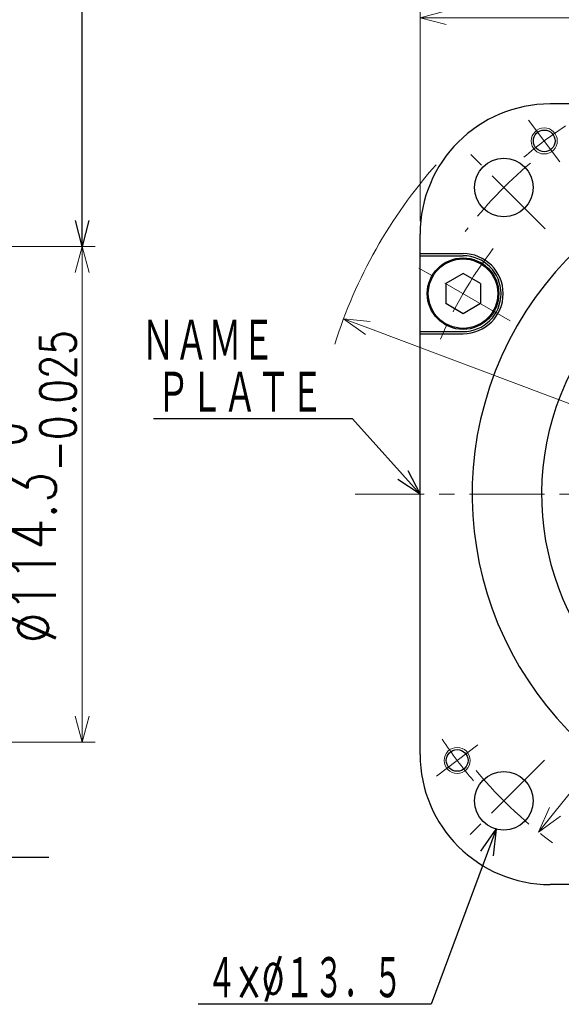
# Model space of a CAD drawing. Header units: millimetres. Extents: x 0 to 1300, y 0 to 891.
# Tile 119 of 132: x 673 to 798, y 504 to 732. Entities that reach past the tile are written whole.
import ezdxf

# ---------------------------------------------------------------- set-up
doc = ezdxf.new("R2010")
doc.units = ezdxf.units.MM
doc.header["$LTSCALE"] = 0.545669
doc.linetypes.add('CENTER', pattern=[50.8, 31.75, -6.35, 6.35, -6.35])
doc.layers.add('NoLayerName_001', color=7, linetype='Continuous')
doc.styles.get("Standard").update_dxf_attribs({"font": 'txt', "bigfont": 'extfont2'})
doc.dimstyles.get("Standard").update_dxf_attribs({"dimtxt": 2.5, "dimasz": 2.5, "dimexe": 1, "dimexo": 1, "dimtad": 1, "dimdec": 3, "dimzin": 0, "dimdsep": 46, "dimtxsty": 'Standard', "dimcen": 2.5, "dimadec": 3, "dimazin": 0, "dimtfac": 0.75, "dimtdec": 3, "dimtmove": 0, "dimatfit": 3, "dimfxl": 1, "dimarcsym": 0})

# ---------------------------------------------------------------- blocks, each defined once
blk = doc.blocks.new('_OPEN30')
at = {"color": 0, "linetype": 'ByBlock', "lineweight": -2}
for p, q in [((-1, 0.267949), (0, 0)), ((0, 0), (-1, -0.267949)), ((0, 0), (-1, 0))]:
    blk.add_line(p, q, dxfattribs=at)
blk = doc.blocks.new('*D122')
at = {"layer": 'Defpoints', "color": 0}
for p in [(747.34, 662.54), (962.66, 581.66)]:
    blk.add_point(p, dxfattribs=at)
at = {"layer": 'NoLayerName_001', "color": 0, "linetype": 'Continuous', "lineweight": 13}
blk.add_line((957.04, 583.77), (752.96, 660.43), dxfattribs=at)
at = {"layer": 'NoLayerName_001', "color": 0, "lineweight": 13, "xscale": 6, "yscale": 6, "zscale": 6}
for p, rotation in [((747.34, 662.54), 159.4127796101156), ((962.66, 581.66), 339.4127796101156)]:
    blk.add_blockref('_OPEN30', p, dxfattribs=dict(at, rotation=rotation))
at = {"layer": 'NoLayerName_001', "color": 0, "lineweight": 13, "insert": (930.22, 603.83), "char_height": 10.5, "attachment_point": 5, "rotation": 339.4128}
blk.add_mtext('\\W0.8000;%%c２３０', dxfattribs=at)
blk = doc.blocks.new('*D125')
at = {"layer": 'Defpoints', "color": 0}
for p in [(917.69, 700.01), (792.31, 544.19)]:
    blk.add_point(p, dxfattribs=at)
at = {"layer": 'NoLayerName_001', "color": 0, "linetype": 'Continuous', "lineweight": 13}
blk.add_line((913.93, 695.34), (796.07, 548.87), dxfattribs=at)
at = {"layer": 'NoLayerName_001', "color": 0, "lineweight": 13, "xscale": 6, "yscale": 6, "zscale": 6}
for p, rotation in [((917.69, 700.01), 51.17740346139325), ((792.31, 544.19), 231.1774034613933)]:
    blk.add_blockref('_OPEN30', p, dxfattribs=dict(at, rotation=rotation))
at = {"layer": 'NoLayerName_001', "color": 0, "lineweight": 13, "insert": (889.92, 680.35), "char_height": 10.5, "attachment_point": 5, "rotation": 51.1774}
blk.add_mtext('\\W0.8000;%%c２００', dxfattribs=at)
blk = doc.blocks.new('*D131')
at = {"layer": 'Defpoints', "color": 0}
for p in [(555.2, 679.25), (687.1, 679.25), (555.2, 564.95)]:
    blk.add_point(p, dxfattribs=at)
at = {"layer": 'NoLayerName_001', "color": 0, "linetype": 'Continuous', "lineweight": 13}
for p, q in [((558.2, 679.25), (690.1, 679.25)), ((687.1, 570.95), (687.1, 673.25)), ((558.2, 564.95), (690.1, 564.95))]:
    blk.add_line(p, q, dxfattribs=at)
at = {"layer": 'NoLayerName_001', "color": 0, "lineweight": 13, "xscale": 6, "yscale": 6, "zscale": 6}
for p, rotation in [((687.1, 679.25), 90), ((687.1, 564.95), 270)]:
    blk.add_blockref('_OPEN30', p, dxfattribs=dict(at, rotation=rotation))
at = {"layer": 'NoLayerName_001', "color": 0, "lineweight": 13, "insert": (675.8, 623.79), "char_height": 10.5, "attachment_point": 5, "rotation": 90}
blk.add_mtext('\\A1;\\W0.8000;%%c114.3{\\H8.202600;\\S 0^ -0.025;}', dxfattribs=at)
blk = doc.blocks.new('*D141')
at = {"layer": 'Defpoints', "color": 0}
for p in [(945, 731.99), (765, 682.1), (945, 682.1)]:
    blk.add_point(p, dxfattribs=at)
at = {"layer": 'NoLayerName_001', "color": 0, "linetype": 'Continuous', "lineweight": 13}
for p, q in [((765, 685.1), (765, 734.99)), ((945, 685.1), (945, 734.99)), ((771, 731.99), (939, 731.99))]:
    blk.add_line(p, q, dxfattribs=at)
at = {"layer": 'NoLayerName_001', "color": 0, "lineweight": 13, "xscale": 6, "yscale": 6, "zscale": 6, "rotation": 180}
blk.add_blockref('_OPEN30', (765, 731.99), dxfattribs=at)
at = {"layer": 'NoLayerName_001', "color": 0, "lineweight": 13, "xscale": 6, "yscale": 6, "zscale": 6}
blk.add_blockref('_OPEN30', (945, 731.99), dxfattribs=at)
at = {"layer": 'NoLayerName_001', "color": 0, "lineweight": 13, "insert": (855, 741.74), "char_height": 10.5, "attachment_point": 5}
blk.add_mtext('\\W0.8000;□180', dxfattribs=at)

msp = doc.modelspace()

# ---------------------------------------------------------------- linework, layer by layer
at = {"layer": 'NoLayerName_001', "color": 7, "linetype": 'Continuous', "lineweight": 25}
for p, q in [((915, 712.1024), (795, 712.1024)), ((765, 562.1024), (765, 682.1024)), ((765, 677.6024), (774.8927, 677.6024)), ((765, 677.1024), (774.8927, 677.1024)), ((774.8927, 672.9712), (770.8927, 670.6618)), ((778.8927, 670.6618), (774.8927, 672.9712)), ((770.8927, 670.6618), (770.8927, 666.043)), ((778.8927, 670.6618), (778.8927, 666.043)), ((774.8927, 663.7336), (770.8927, 666.043)), ((778.8927, 666.043), (774.8927, 663.7336)), ((765, 659.6024), (774.8927, 659.6024)), ((765, 659.1024), (774.8927, 659.1024)), ((915, 532.1024), (795, 532.1024))]:
    msp.add_line(p, q, dxfattribs=at)
at = {"layer": 'NoLayerName_001', "color": 4, "linetype": 'CENTER', "lineweight": 13}
for p, q in [((797.2258, 698.7714), (790.004, 708.355)), ((793.8353, 683.2671), (774.7434, 702.359)), ((785.718, 662.1024), (764.0673, 674.6024)), ((960, 622.1024), (750, 622.1024)), ((778.331, 564.3281), (768.7474, 557.1064)), ((793.6887, 560.7911), (774.7434, 541.8458))]:
    msp.add_line(p, q, dxfattribs=at)
at = {"layer": 'NoLayerName_001', "color": 4, "linetype": 'Continuous', "lineweight": 13}
for centre in [(793.6149, 703.5632), (773.5392, 560.7172)]:
    msp.add_circle(centre, 3, dxfattribs=at)
at = {"layer": 'NoLayerName_001', "color": 7, "linetype": 'Continuous', "lineweight": 25}
for centre, radius in [((793.6149, 703.5632), 2.5), ((784.2893, 692.8131), 6.75), ((774.8927, 668.3524), 8.25), ((774.8927, 668.3524), 8), ((773.5392, 560.7172), 2.5), ((784.2893, 551.3917), 6.75)]:
    msp.add_circle(centre, radius, dxfattribs=at)
for centre, radius, start, end in [((795, 682.1024), 30, 90, 180), ((855, 622.1024), 78, 67.804037, 331.832586), ((855, 622.1024), 62, 67.804037, 47.434535), ((774.8927, 668.3524), 9.25, 270, 90), ((774.8927, 668.3524), 8.75, 270, 90), ((795, 562.1024), 30, 180, 270)]:
    msp.add_arc(centre, radius, start, end, dxfattribs=at)
at = {"layer": 'NoLayerName_001', "color": 4, "linetype": 'CENTER', "lineweight": 13}
for radius, start, end in [(102, 123.629174, 130.370826), (100, 130.209625, 142.740816), (92.5, 142.251424, 157.748576), (102, 213.629174, 220.370826), (100, 219.599977, 234.464561)]:
    msp.add_arc((855, 622.1024), radius, start, end, dxfattribs=at)
at = {"layer": 'NoLayerName_001', "color": 4, "linetype": 'Continuous', "lineweight": 13}
msp.add_arc((855, 622.1024), 115, 138.652751, 162.486287, dxfattribs=at)

# ---------------------------------------------------------------- texts
at = {"layer": 'NoLayerName_001', "color": 3, "lineweight": 13, "insert": (700.7537, 652.1024), "char_height": 10.5, "attachment_point": 7}
msp.add_mtext('\\A1;\\W0.6667;ＮＡＭＥ', dxfattribs=at)
at = {"layer": 'NoLayerName_001', "color": 3, "linetype": 'Continuous', "lineweight": 13, "char_height": 10.5, "attachment_point": 9, "line_spacing_factor": 0.6}
for s, insert in [('\\A1;\\W0.6667;ＰＬＡＴＥ', (742.7537, 640.1024)), ('\\A1;\\W0.5882;４×%%c１３．５', (760.95, 505.1024))]:
    msp.add_mtext(s, dxfattribs=dict(at, insert=insert))

# ---------------------------------------------------------------- dimensions: what is measured, and where the dimension line sits
at = {"layer": 'NoLayerName_001', "color": 3, "linetype": 'Continuous', "lineweight": 13}
dim = msp.add_linear_dim(base=(945, 731.9867), p1=(765, 682.1024), p2=(945, 682.1024), text='\\W0.8000;<>', dimstyle='Standard', override={"dimtxt": 10.5, "dimasz": 6, "dimexe": 3, "dimexo": 3, "dimgap": 3, "dimdec": 0, "dimzin": 8, "dimpost": '□<>', "dimblk": 'OPEN30', "dimclrd": 0, "dimclre": 0, "dimclrt": 0, "dimtp": 0, "dimtm": 0, "dimlwd": 13, "dimlwe": 13}, dxfattribs=at)
dim.commit()
dim.dimension.update_dxf_attribs({"geometry": '*D141', "text_midpoint": (855, 731.9867), "dimtype": 160})
for p1, p2, text, override, picture, middle in [((792.3089, 544.1933), (917.6911, 700.0115), '\\W0.8000;%%c２００', {"dimtxt": 10.5, "dimasz": 6, "dimgap": 2.999996, "dimdec": 0, "dimzin": 8, "dimpost": '%%c<>', "dimblk": 'OPEN30', "dimcen": 0, "dimse1": 1, "dimse2": 1, "dimclrd": 0, "dimclre": 0, "dimclrt": 0, "dimtp": 0, "dimtm": 0, "dimatfit": 2, "dimlwd": 13, "dimlwe": 13}, '*D125', (897.1743, 674.5143)), ((747.3441, 662.5402), (962.6559, 581.6646), '\\W0.8000;%%c２３０', {"dimtxt": 10.5, "dimasz": 6, "dimgap": 3.000002, "dimdec": 0, "dimzin": 8, "dimpost": '%%c<>', "dimblk": 'OPEN30', "dimcen": 0, "dimse1": 1, "dimse2": 1, "dimclrd": 0, "dimclre": 0, "dimclrt": 0, "dimtp": 0, "dimtm": 0, "dimatfit": 2, "dimlwd": 13, "dimlwe": 13}, '*D122', (926.9349, 595.0821))]:
    dim = msp.add_diameter_dim_2p(p1=p1, p2=p2, text=text, dimstyle='Standard', override=override, dxfattribs=at)
    dim.commit()
    dim.dimension.update_dxf_attribs({"geometry": picture, "text_midpoint": middle, "dimtype": 163})
dim = msp.add_linear_dim(base=(687.0992, 679.2524), p1=(555.2, 564.9524), p2=(555.2, 679.2524), angle=90, text='\\W0.8000;<>', dimstyle='Standard', override={"dimtxt": 10.5, "dimasz": 6, "dimexe": 3, "dimexo": 3, "dimgap": 1.5, "dimdec": 1, "dimzin": 8, "dimpost": '%%c<>', "dimblk": 'OPEN30', "dimclrd": 0, "dimclre": 0, "dimclrt": 0, "dimtol": 1, "dimtp": 0, "dimtm": 0.025, "dimtfac": 0.7812, "dimtolj": 1, "dimlwd": 13, "dimlwe": 13}, dxfattribs=at)
dim.commit()
dim.dimension.update_dxf_attribs({"geometry": '*D131', "text_midpoint": (687.0992, 623.794), "dimtype": 160})

# ---------------------------------------------------------------- leaders
for points in [[(687.0992, 679.2524), (687.0992, 759.437), (702.0992, 759.437)], [(664.4085, 604.6024), (664.4085, 538.3798), (679.4085, 538.3798)]]:
    msp.add_leader(points, dimstyle='Standard', override={"dimasz": 6, "dimldrblk": 'OPEN30'}, dxfattribs=at)
at = {"layer": 'NoLayerName_001', "color": 3, "linetype": 'Continuous', "lineweight": 13, "annotation_type": 0, "has_hookline": 1, "hookline_direction": 1}
for points, text_width in [([(765, 622.1024), (749.3787, 639.4774), (743.3787, 639.4774)], 39.174), ([(782.4907, 544.8857), (767.575, 504.4774), (761.575, 504.4774)], 47.0928)]:
    msp.add_leader(points, dimstyle='Standard', override={"dimtxt": 10.5, "dimasz": 6, "dimldrblk": 'OPEN30'}, dxfattribs=dict(at, text_width=text_width))

doc.saveas('drawing.dxf')
